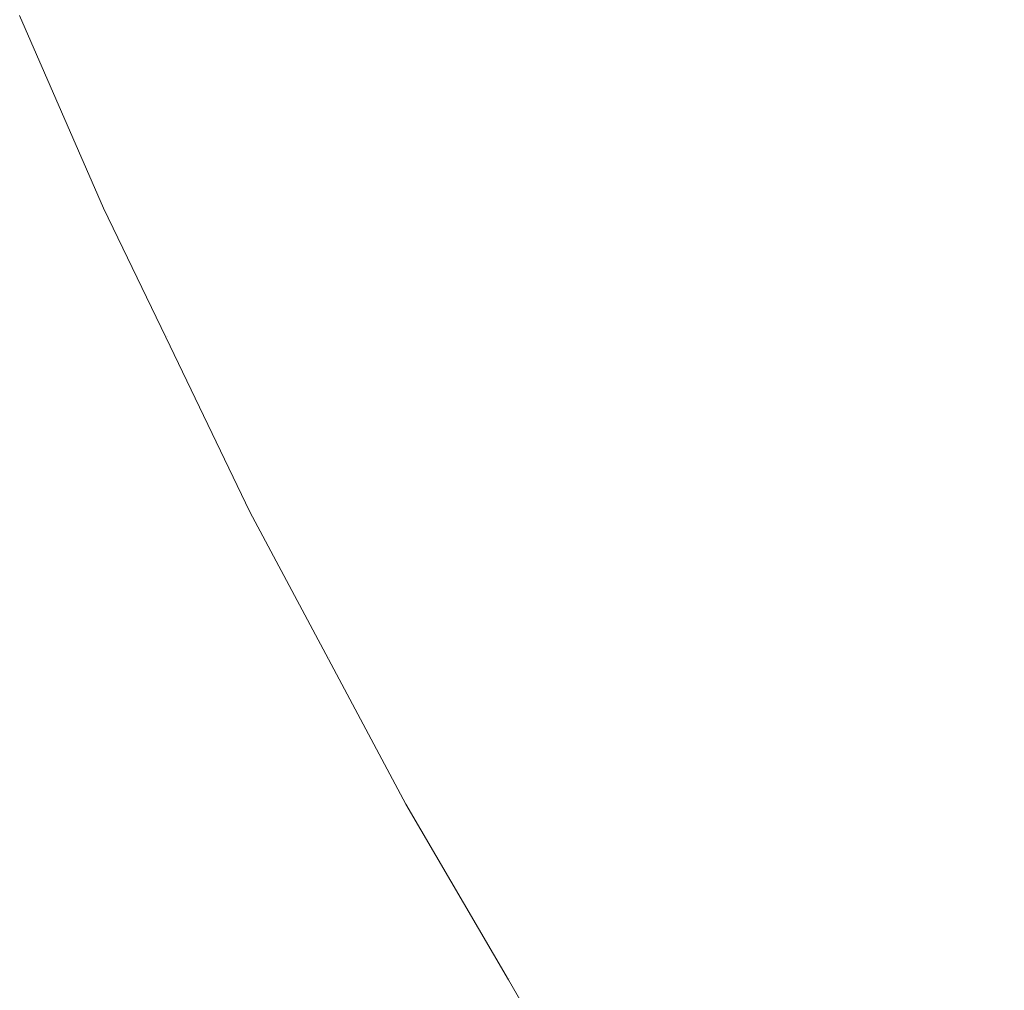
# Model space of a CAD drawing. Header units: centimetres. Extents: x -21.6 to 22.7, y 4.2 to 6.
# Tile 3 of 256: x -21.5773 to -21.5649, y 4.2421 to 4.2543. Entities that reach past the tile are written whole.
import ezdxf

# ---------------------------------------------------------------- set-up
doc = ezdxf.new("R2010")
doc.units = ezdxf.units.CM
doc.header["$LTSCALE"] = 2.54
doc.layers.add('Lucido design-1', color=7, linetype='Continuous')

# ---------------------------------------------------------------- blocks, each defined once
blk = doc.blocks.new('Gruppo-3-1')
at = {"color": 7, "linetype": 'Continuous', "lineweight": 9}
for points, invisible_edges in [([(-21.568872, 4.25487, -2276.280418), (-21.569731, 4.256714, -2276.280418), (-21.570613, 4.256136, -2276.283155), (-21.569742, 4.254267, -2276.283155)], 15), ([(-21.569742, 4.254267, -2276.961185), (-21.570613, 4.256136, -2276.961185), (-21.569731, 4.256714, -2276.963922), (-21.568872, 4.25487, -2276.963922)], 15), ([(-21.574424, 4.256147, -2276.29459), (-21.573565, 4.254199, -2276.29459), (-21.572917, 4.254624, -2276.291665), (-21.573768, 4.256554, -2276.291665)], 15), ([(-21.573768, 4.256554, -2276.952675), (-21.572917, 4.254624, -2276.952675), (-21.573565, 4.254199, -2276.94975), (-21.574424, 4.256147, -2276.94975)], 15), ([(-21.567949, 4.255509, -2276.277736), (-21.567055, 4.253691, -2276.277736), (-21.566096, 4.254392, -2276.275111), (-21.566977, 4.256183, -2276.275111)], 15), ([(-21.566977, 4.256183, -2276.969229), (-21.566096, 4.254392, -2276.969229), (-21.567055, 4.253691, -2276.966604), (-21.567949, 4.255509, -2276.966604)], 15), ([(-21.575016, 4.25578, -2276.297555), (-21.57415, 4.253815, -2276.297555), (-21.573565, 4.254199, -2276.29459), (-21.574424, 4.256147, -2276.29459)], 15), ([(-21.574424, 4.256147, -2276.94975), (-21.573565, 4.254199, -2276.94975), (-21.57415, 4.253815, -2276.946785), (-21.575016, 4.25578, -2276.946785)], 15), ([(-21.569742, 4.254267, -2276.283155), (-21.570613, 4.256136, -2276.283155), (-21.571439, 4.255594, -2276.285944), (-21.570558, 4.253702, -2276.285944)], 15), ([(-21.570558, 4.253702, -2276.958396), (-21.571439, 4.255594, -2276.958396), (-21.570613, 4.256136, -2276.961185), (-21.569742, 4.254267, -2276.961185)], 15), ([(-21.563142, 4.254166, -2276.270043), (-21.564039, 4.255896, -2276.270043), (-21.56509, 4.255128, -2276.272546), (-21.564177, 4.253368, -2276.272546)], 15), ([(-21.564177, 4.253368, -2276.971794), (-21.56509, 4.255128, -2276.971794), (-21.564039, 4.255896, -2276.974297), (-21.563142, 4.254166, -2276.974297)], 15), ([(-21.575543, 4.255453, -2276.300554), (-21.57467, 4.253474, -2276.300554), (-21.57415, 4.253815, -2276.297555), (-21.575016, 4.25578, -2276.297555)], 15), ([(-21.575016, 4.25578, -2276.946785), (-21.57415, 4.253815, -2276.946785), (-21.57467, 4.253474, -2276.943786), (-21.575543, 4.255453, -2276.943786)], 15), ([(-21.570558, 4.253702, -2276.285944), (-21.571439, 4.255594, -2276.285944), (-21.572208, 4.255089, -2276.288781), (-21.571317, 4.253176, -2276.288781)], 15), ([(-21.571317, 4.253176, -2276.955559), (-21.572208, 4.255089, -2276.955559), (-21.571439, 4.255594, -2276.958396), (-21.570558, 4.253702, -2276.958396)], 15), ([(-21.576002, 4.255168, -2276.303583), (-21.575124, 4.253176, -2276.303583), (-21.57467, 4.253474, -2276.300554), (-21.575543, 4.255453, -2276.300554)], 15), ([(-21.575543, 4.255453, -2276.943786), (-21.57467, 4.253474, -2276.943786), (-21.575124, 4.253176, -2276.940757), (-21.576002, 4.255168, -2276.940757)], 15), ([(-21.568872, 4.25487, -2276.280418), (-21.567965, 4.253026, -2276.280418), (-21.567055, 4.253691, -2276.277736), (-21.567949, 4.255509, -2276.277736)], 15), ([(-21.567949, 4.255509, -2276.966604), (-21.567055, 4.253691, -2276.966604), (-21.567965, 4.253026, -2276.963922), (-21.568872, 4.25487, -2276.963922)], 15), ([(-21.576393, 4.254925, -2276.30664), (-21.57551, 4.252923, -2276.30664), (-21.575124, 4.253176, -2276.303583), (-21.576002, 4.255168, -2276.303583)], 15), ([(-21.576002, 4.255168, -2276.940757), (-21.575124, 4.253176, -2276.940757), (-21.57551, 4.252923, -2276.9377), (-21.576393, 4.254925, -2276.9377)], 15), ([(-21.571317, 4.253176, -2276.288781), (-21.572208, 4.255089, -2276.288781), (-21.572917, 4.254624, -2276.291665), (-21.572017, 4.252691, -2276.291665)], 15), ([(-21.572017, 4.252691, -2276.952675), (-21.572917, 4.254624, -2276.952675), (-21.572208, 4.255089, -2276.955559), (-21.571317, 4.253176, -2276.955559)], 15), ([(-21.564177, 4.253368, -2276.272546), (-21.56509, 4.255128, -2276.272546), (-21.566096, 4.254392, -2276.275111), (-21.565168, 4.252604, -2276.275111)], 15), ([(-21.565168, 4.252604, -2276.969229), (-21.566096, 4.254392, -2276.969229), (-21.56509, 4.255128, -2276.971794), (-21.564177, 4.253368, -2276.971794)], 15), ([(-21.576714, 4.254726, -2276.309719), (-21.575828, 4.252714, -2276.309719), (-21.57551, 4.252923, -2276.30664), (-21.576393, 4.254925, -2276.30664)], 15), ([(-21.576393, 4.254925, -2276.9377), (-21.57551, 4.252923, -2276.9377), (-21.575828, 4.252714, -2276.934621), (-21.576714, 4.254726, -2276.934621)], 15), ([(-21.569742, 4.254267, -2276.283155), (-21.568823, 4.252399, -2276.283155), (-21.567965, 4.253026, -2276.280418), (-21.568872, 4.25487, -2276.280418)], 15), ([(-21.568872, 4.25487, -2276.963922), (-21.567965, 4.253026, -2276.963922), (-21.568823, 4.252399, -2276.961185), (-21.569742, 4.254267, -2276.961185)], 15), ([(-21.576965, 4.25457, -2276.312816), (-21.576076, 4.252552, -2276.312816), (-21.575828, 4.252714, -2276.309719), (-21.576714, 4.254726, -2276.309719)], 15), ([(-21.576714, 4.254726, -2276.934621), (-21.575828, 4.252714, -2276.934621), (-21.576076, 4.252552, -2276.931524), (-21.576965, 4.25457, -2276.931524)], 15), ([(-21.577145, 4.254458, -2276.315926), (-21.576253, 4.252435, -2276.315926), (-21.576076, 4.252552, -2276.312816), (-21.576965, 4.25457, -2276.312816)], 15), ([(-21.576965, 4.25457, -2276.931524), (-21.576076, 4.252552, -2276.931524), (-21.576253, 4.252435, -2276.928414), (-21.577145, 4.254458, -2276.928414)], 15), ([(-21.572017, 4.252691, -2276.291665), (-21.572917, 4.254624, -2276.291665), (-21.573565, 4.254199, -2276.29459), (-21.572657, 4.252248, -2276.29459)], 15), ([(-21.572657, 4.252248, -2276.94975), (-21.573565, 4.254199, -2276.94975), (-21.572917, 4.254624, -2276.952675), (-21.572017, 4.252691, -2276.952675)], 15), ([(-21.577253, 4.254391, -2276.319046), (-21.57636, 4.252365, -2276.319046), (-21.576253, 4.252435, -2276.315926), (-21.577145, 4.254458, -2276.315926)], 15), ([(-21.577145, 4.254458, -2276.928414), (-21.576253, 4.252435, -2276.928414), (-21.57636, 4.252365, -2276.925294), (-21.577253, 4.254391, -2276.925294)], 15), ([(-21.577271, 4.254377, -2276.32217), (-21.576217, 4.251949, -2276.32217), (-21.57636, 4.252365, -2276.319046), (-21.577253, 4.254391, -2276.319046)], 14), ([(-21.577253, 4.254391, -2276.925294), (-21.57636, 4.252365, -2276.925294), (-21.576217, 4.251949, -2276.92217), (-21.577271, 4.254377, -2276.92217)], 11), ([(-21.577271, 4.254377, -2276.92217), (-21.576217, 4.251949, -2276.92217), (-21.576217, 4.251949, -2276.32217), (-21.577271, 4.254377, -2276.32217)], 10), ([(-21.565168, 4.252604, -2276.275111), (-21.566096, 4.254392, -2276.275111), (-21.567055, 4.253691, -2276.277736), (-21.566113, 4.251875, -2276.277736)], 15), ([(-21.566113, 4.251875, -2276.966604), (-21.567055, 4.253691, -2276.966604), (-21.566096, 4.254392, -2276.969229), (-21.565168, 4.252604, -2276.969229)], 15), ([(-21.572657, 4.252248, -2276.29459), (-21.573565, 4.254199, -2276.29459), (-21.57415, 4.253815, -2276.297555), (-21.573234, 4.251848, -2276.297555)], 15), ([(-21.573234, 4.251848, -2276.946785), (-21.57415, 4.253815, -2276.946785), (-21.573565, 4.254199, -2276.94975), (-21.572657, 4.252248, -2276.94975)], 15), ([(-21.570558, 4.253702, -2276.285944), (-21.569628, 4.25181, -2276.285944), (-21.568823, 4.252399, -2276.283155), (-21.569742, 4.254267, -2276.283155)], 15), ([(-21.569742, 4.254267, -2276.961185), (-21.568823, 4.252399, -2276.961185), (-21.569628, 4.25181, -2276.958396), (-21.570558, 4.253702, -2276.958396)], 15), ([(-21.573234, 4.251848, -2276.297555), (-21.57415, 4.253815, -2276.297555), (-21.57467, 4.253474, -2276.300554), (-21.573747, 4.251492, -2276.300554)], 15), ([(-21.573747, 4.251492, -2276.943786), (-21.57467, 4.253474, -2276.943786), (-21.57415, 4.253815, -2276.946785), (-21.573234, 4.251848, -2276.946785)], 15), ([(-21.571317, 4.253176, -2276.288781), (-21.570376, 4.251263, -2276.288781), (-21.569628, 4.25181, -2276.285944), (-21.570558, 4.253702, -2276.285944)], 15), ([(-21.570558, 4.253702, -2276.958396), (-21.569628, 4.25181, -2276.958396), (-21.570376, 4.251263, -2276.955559), (-21.571317, 4.253176, -2276.955559)], 15), ([(-21.566113, 4.251875, -2276.277736), (-21.567055, 4.253691, -2276.277736), (-21.567965, 4.253026, -2276.280418), (-21.56701, 4.251184, -2276.280418)], 15), ([(-21.56701, 4.251184, -2276.963922), (-21.567965, 4.253026, -2276.963922), (-21.567055, 4.253691, -2276.966604), (-21.566113, 4.251875, -2276.966604)], 15), ([(-21.573747, 4.251492, -2276.300554), (-21.57467, 4.253474, -2276.300554), (-21.575124, 4.253176, -2276.303583), (-21.574195, 4.251182, -2276.303583)], 15), ([(-21.574195, 4.251182, -2276.940757), (-21.575124, 4.253176, -2276.940757), (-21.57467, 4.253474, -2276.943786), (-21.573747, 4.251492, -2276.943786)], 15), ([(-21.565168, 4.252604, -2276.275111), (-21.564192, 4.250819, -2276.275111), (-21.563216, 4.251612, -2276.272546), (-21.564177, 4.253368, -2276.272546)], 15), ([(-21.564177, 4.253368, -2276.971794), (-21.563216, 4.251612, -2276.971794), (-21.564192, 4.250819, -2276.969229), (-21.565168, 4.252604, -2276.969229)], 15), ([(-21.574195, 4.251182, -2276.303583), (-21.575124, 4.253176, -2276.303583), (-21.57551, 4.252923, -2276.30664), (-21.574576, 4.250918, -2276.30664)], 15), ([(-21.574576, 4.250918, -2276.9377), (-21.57551, 4.252923, -2276.9377), (-21.575124, 4.253176, -2276.940757), (-21.574195, 4.251182, -2276.940757)], 15), ([(-21.572017, 4.252691, -2276.291665), (-21.571067, 4.250758, -2276.291665), (-21.570376, 4.251263, -2276.288781), (-21.571317, 4.253176, -2276.288781)], 15), ([(-21.571317, 4.253176, -2276.955559), (-21.570376, 4.251263, -2276.955559), (-21.571067, 4.250758, -2276.952675), (-21.572017, 4.252691, -2276.952675)], 15), ([(-21.56701, 4.251184, -2276.280418), (-21.567965, 4.253026, -2276.280418), (-21.568823, 4.252399, -2276.283155), (-21.567855, 4.250532, -2276.283155)], 15), ([(-21.567855, 4.250532, -2276.961185), (-21.568823, 4.252399, -2276.961185), (-21.567965, 4.253026, -2276.963922), (-21.56701, 4.251184, -2276.963922)], 15), ([(-21.574576, 4.250918, -2276.30664), (-21.57551, 4.252923, -2276.30664), (-21.575828, 4.252714, -2276.309719), (-21.57489, 4.250701, -2276.309719)], 15), ([(-21.57489, 4.250701, -2276.934621), (-21.575828, 4.252714, -2276.934621), (-21.57551, 4.252923, -2276.9377), (-21.574576, 4.250918, -2276.9377)], 15), ([(-21.57489, 4.250701, -2276.309719), (-21.575828, 4.252714, -2276.309719), (-21.576076, 4.252552, -2276.312816), (-21.575135, 4.250531, -2276.312816)], 15), ([(-21.575135, 4.250531, -2276.931524), (-21.576076, 4.252552, -2276.931524), (-21.575828, 4.252714, -2276.934621), (-21.57489, 4.250701, -2276.934621)], 15), ([(-21.572657, 4.252248, -2276.29459), (-21.571698, 4.250297, -2276.29459), (-21.571067, 4.250758, -2276.291665), (-21.572017, 4.252691, -2276.291665)], 15), ([(-21.572017, 4.252691, -2276.952675), (-21.571067, 4.250758, -2276.952675), (-21.571698, 4.250297, -2276.94975), (-21.572657, 4.252248, -2276.94975)], 15), ([(-21.566113, 4.251875, -2276.277736), (-21.565122, 4.250063, -2276.277736), (-21.564192, 4.250819, -2276.275111), (-21.565168, 4.252604, -2276.275111)], 15), ([(-21.565168, 4.252604, -2276.969229), (-21.564192, 4.250819, -2276.969229), (-21.565122, 4.250063, -2276.966604), (-21.566113, 4.251875, -2276.966604)], 15), ([(-21.575135, 4.250531, -2276.312816), (-21.576076, 4.252552, -2276.312816), (-21.576253, 4.252435, -2276.315926), (-21.57531, 4.25041, -2276.315926)], 15), ([(-21.57531, 4.25041, -2276.928414), (-21.576253, 4.252435, -2276.928414), (-21.576076, 4.252552, -2276.931524), (-21.575135, 4.250531, -2276.931524)], 15), ([(-21.57531, 4.25041, -2276.315926), (-21.576253, 4.252435, -2276.315926), (-21.57636, 4.252365, -2276.319046), (-21.575415, 4.250337, -2276.319046)], 15), ([(-21.575415, 4.250337, -2276.925294), (-21.57636, 4.252365, -2276.925294), (-21.576253, 4.252435, -2276.928414), (-21.57531, 4.25041, -2276.928414)], 15), ([(-21.575415, 4.250337, -2276.319046), (-21.57636, 4.252365, -2276.319046), (-21.576217, 4.251949, -2276.32217)], 11), ([(-21.576217, 4.251949, -2276.92217), (-21.57636, 4.252365, -2276.925294), (-21.575415, 4.250337, -2276.925294)], 11), ([(-21.567855, 4.250532, -2276.283155), (-21.568823, 4.252399, -2276.283155), (-21.569628, 4.25181, -2276.285944), (-21.568648, 4.249921, -2276.285944)], 15), ([(-21.568648, 4.249921, -2276.958396), (-21.569628, 4.25181, -2276.958396), (-21.568823, 4.252399, -2276.961185), (-21.567855, 4.250532, -2276.961185)], 15), ([(-21.573234, 4.251848, -2276.297555), (-21.572267, 4.249881, -2276.297555), (-21.571698, 4.250297, -2276.29459), (-21.572657, 4.252248, -2276.29459)], 15), ([(-21.572657, 4.252248, -2276.94975), (-21.571698, 4.250297, -2276.94975), (-21.572267, 4.249881, -2276.946785), (-21.573234, 4.251848, -2276.946785)], 15), ([(-21.576217, 4.251949, -2276.32217), (-21.575432, 4.250322, -2276.32217), (-21.575415, 4.250337, -2276.319046)], 10), ([(-21.575432, 4.250322, -2276.32217), (-21.576217, 4.251949, -2276.32217), (-21.576217, 4.251949, -2276.92217), (-21.575432, 4.250322, -2276.92217)], 10), ([(-21.575415, 4.250337, -2276.925294), (-21.575432, 4.250322, -2276.92217), (-21.576217, 4.251949, -2276.92217)], 9), ([(-21.573747, 4.251492, -2276.300554), (-21.572773, 4.249511, -2276.300554), (-21.572267, 4.249881, -2276.297555), (-21.573234, 4.251848, -2276.297555)], 15), ([(-21.573234, 4.251848, -2276.946785), (-21.572267, 4.249881, -2276.946785), (-21.572773, 4.249511, -2276.943786), (-21.573747, 4.251492, -2276.943786)], 15), ([(-21.56701, 4.251184, -2276.280418), (-21.566004, 4.249346, -2276.280418), (-21.565122, 4.250063, -2276.277736), (-21.566113, 4.251875, -2276.277736)], 15), ([(-21.566113, 4.251875, -2276.966604), (-21.565122, 4.250063, -2276.966604), (-21.566004, 4.249346, -2276.963922), (-21.56701, 4.251184, -2276.963922)], 15), ([(-21.568648, 4.249921, -2276.285944), (-21.569628, 4.25181, -2276.285944), (-21.570376, 4.251263, -2276.288781), (-21.569385, 4.249352, -2276.288781)], 15), ([(-21.569385, 4.249352, -2276.955559), (-21.570376, 4.251263, -2276.955559), (-21.569628, 4.25181, -2276.958396), (-21.568648, 4.249921, -2276.958396)], 15), ([(-21.574195, 4.251182, -2276.303583), (-21.573215, 4.249188, -2276.303583), (-21.572773, 4.249511, -2276.300554), (-21.573747, 4.251492, -2276.300554)], 15), ([(-21.573747, 4.251492, -2276.943786), (-21.572773, 4.249511, -2276.943786), (-21.573215, 4.249188, -2276.940757), (-21.574195, 4.251182, -2276.940757)], 15), ([(-21.569385, 4.249352, -2276.288781), (-21.570376, 4.251263, -2276.288781), (-21.571067, 4.250758, -2276.291665), (-21.570065, 4.248828, -2276.291665)], 15), ([(-21.570065, 4.248828, -2276.952675), (-21.571067, 4.250758, -2276.952675), (-21.570376, 4.251263, -2276.955559), (-21.569385, 4.249352, -2276.955559)], 15), ([(-21.574576, 4.250918, -2276.30664), (-21.573591, 4.248913, -2276.30664), (-21.573215, 4.249188, -2276.303583), (-21.574195, 4.251182, -2276.303583)], 15), ([(-21.574195, 4.251182, -2276.940757), (-21.573215, 4.249188, -2276.940757), (-21.573591, 4.248913, -2276.9377), (-21.574576, 4.250918, -2276.9377)], 15), ([(-21.567855, 4.250532, -2276.283155), (-21.566837, 4.24867, -2276.283155), (-21.566004, 4.249346, -2276.280418), (-21.56701, 4.251184, -2276.280418)], 15), ([(-21.56701, 4.251184, -2276.963922), (-21.566004, 4.249346, -2276.963922), (-21.566837, 4.24867, -2276.961185), (-21.567855, 4.250532, -2276.961185)], 15), ([(-21.57489, 4.250701, -2276.309719), (-21.5739, 4.248687, -2276.309719), (-21.573591, 4.248913, -2276.30664), (-21.574576, 4.250918, -2276.30664)], 15), ([(-21.574576, 4.250918, -2276.9377), (-21.573591, 4.248913, -2276.9377), (-21.5739, 4.248687, -2276.934621), (-21.57489, 4.250701, -2276.934621)], 15), ([(-21.570065, 4.248828, -2276.291665), (-21.571067, 4.250758, -2276.291665), (-21.571698, 4.250297, -2276.29459), (-21.570687, 4.248349, -2276.29459)], 15), ([(-21.570687, 4.248349, -2276.94975), (-21.571698, 4.250297, -2276.94975), (-21.571067, 4.250758, -2276.952675), (-21.570065, 4.248828, -2276.952675)], 15), ([(-21.563167, 4.249041, -2276.275111), (-21.564192, 4.250819, -2276.275111), (-21.565122, 4.250063, -2276.277736), (-21.564081, 4.248257, -2276.277736)], 15), ([(-21.564081, 4.248257, -2276.966604), (-21.565122, 4.250063, -2276.966604), (-21.564192, 4.250819, -2276.969229), (-21.563167, 4.249041, -2276.969229)], 15), ([(-21.575135, 4.250531, -2276.312816), (-21.574141, 4.248511, -2276.312816), (-21.5739, 4.248687, -2276.309719), (-21.57489, 4.250701, -2276.309719)], 15), ([(-21.57489, 4.250701, -2276.934621), (-21.5739, 4.248687, -2276.934621), (-21.574141, 4.248511, -2276.931524), (-21.575135, 4.250531, -2276.931524)], 15), ([(-21.57531, 4.25041, -2276.315926), (-21.574314, 4.248385, -2276.315926), (-21.574141, 4.248511, -2276.312816), (-21.575135, 4.250531, -2276.312816)], 15), ([(-21.575135, 4.250531, -2276.931524), (-21.574141, 4.248511, -2276.931524), (-21.574314, 4.248385, -2276.928414), (-21.57531, 4.25041, -2276.928414)], 15), ([(-21.568648, 4.249921, -2276.285944), (-21.567617, 4.248036, -2276.285944), (-21.566837, 4.24867, -2276.283155), (-21.567855, 4.250532, -2276.283155)], 15), ([(-21.567855, 4.250532, -2276.961185), (-21.566837, 4.24867, -2276.961185), (-21.567617, 4.248036, -2276.958396), (-21.568648, 4.249921, -2276.958396)], 15), ([(-21.575415, 4.250337, -2276.319046), (-21.574418, 4.248309, -2276.319046), (-21.574314, 4.248385, -2276.315926), (-21.57531, 4.25041, -2276.315926)], 15), ([(-21.57531, 4.25041, -2276.928414), (-21.574314, 4.248385, -2276.928414), (-21.574418, 4.248309, -2276.925294), (-21.575415, 4.250337, -2276.925294)], 15), ([(-21.575432, 4.250322, -2276.32217), (-21.57437, 4.24812, -2276.32217), (-21.574418, 4.248309, -2276.319046), (-21.575415, 4.250337, -2276.319046)], 14), ([(-21.575415, 4.250337, -2276.925294), (-21.574418, 4.248309, -2276.925294), (-21.57437, 4.24812, -2276.92217), (-21.575432, 4.250322, -2276.92217)], 11), ([(-21.575432, 4.250322, -2276.92217), (-21.57437, 4.24812, -2276.92217), (-21.57437, 4.24812, -2276.32217), (-21.575432, 4.250322, -2276.32217)], 10), ([(-21.570687, 4.248349, -2276.29459), (-21.571698, 4.250297, -2276.29459), (-21.572267, 4.249881, -2276.297555), (-21.571248, 4.247916, -2276.297555)], 15), ([(-21.571248, 4.247916, -2276.946785), (-21.572267, 4.249881, -2276.946785), (-21.571698, 4.250297, -2276.94975), (-21.570687, 4.248349, -2276.94975)], 15), ([(-21.564081, 4.248257, -2276.277736), (-21.565122, 4.250063, -2276.277736), (-21.566004, 4.249346, -2276.280418), (-21.564949, 4.247515, -2276.280418)], 15), ([(-21.564949, 4.247515, -2276.963922), (-21.566004, 4.249346, -2276.963922), (-21.565122, 4.250063, -2276.966604), (-21.564081, 4.248257, -2276.966604)], 15), ([(-21.571248, 4.247916, -2276.297555), (-21.572267, 4.249881, -2276.297555), (-21.572773, 4.249511, -2276.300554), (-21.571746, 4.247532, -2276.300554)], 15), ([(-21.571746, 4.247532, -2276.943786), (-21.572773, 4.249511, -2276.943786), (-21.572267, 4.249881, -2276.946785), (-21.571248, 4.247916, -2276.946785)], 15), ([(-21.569385, 4.249352, -2276.288781), (-21.568342, 4.247446, -2276.288781), (-21.567617, 4.248036, -2276.285944), (-21.568648, 4.249921, -2276.285944)], 15), ([(-21.568648, 4.249921, -2276.958396), (-21.567617, 4.248036, -2276.958396), (-21.568342, 4.247446, -2276.955559), (-21.569385, 4.249352, -2276.955559)], 15), ([(-21.571746, 4.247532, -2276.300554), (-21.572773, 4.249511, -2276.300554), (-21.573215, 4.249188, -2276.303583), (-21.572182, 4.247196, -2276.303583)], 15), ([(-21.572182, 4.247196, -2276.940757), (-21.573215, 4.249188, -2276.940757), (-21.572773, 4.249511, -2276.943786), (-21.571746, 4.247532, -2276.943786)], 15), ([(-21.570065, 4.248828, -2276.291665), (-21.569012, 4.246902, -2276.291665), (-21.568342, 4.247446, -2276.288781), (-21.569385, 4.249352, -2276.288781)], 15), ([(-21.569385, 4.249352, -2276.955559), (-21.568342, 4.247446, -2276.955559), (-21.569012, 4.246902, -2276.952675), (-21.570065, 4.248828, -2276.952675)], 15), ([(-21.564949, 4.247515, -2276.280418), (-21.566004, 4.249346, -2276.280418), (-21.566837, 4.24867, -2276.283155), (-21.565767, 4.246814, -2276.283155)], 15), ([(-21.565767, 4.246814, -2276.961185), (-21.566837, 4.24867, -2276.961185), (-21.566004, 4.249346, -2276.963922), (-21.564949, 4.247515, -2276.963922)], 15), ([(-21.572182, 4.247196, -2276.303583), (-21.573215, 4.249188, -2276.303583), (-21.573591, 4.248913, -2276.30664), (-21.572552, 4.246911, -2276.30664)], 15), ([(-21.573591, 4.248913, -2276.9377), (-21.573215, 4.249188, -2276.940757), (-21.572182, 4.247196, -2276.940757), (-21.572552, 4.246911, -2276.9377)], 15), ([(-21.572552, 4.246911, -2276.30664), (-21.573591, 4.248913, -2276.30664), (-21.5739, 4.248687, -2276.309719), (-21.572856, 4.246676, -2276.309719)], 15), ([(-21.572552, 4.246911, -2276.9377), (-21.572856, 4.246676, -2276.934621), (-21.5739, 4.248687, -2276.934621), (-21.573591, 4.248913, -2276.9377)], 15), ([(-21.570687, 4.248349, -2276.29459), (-21.569624, 4.246404, -2276.29459), (-21.569012, 4.246902, -2276.291665), (-21.570065, 4.248828, -2276.291665)], 15), ([(-21.570065, 4.248828, -2276.952675), (-21.569012, 4.246902, -2276.952675), (-21.569624, 4.246404, -2276.94975), (-21.570687, 4.248349, -2276.94975)], 15), ([(-21.572856, 4.246676, -2276.309719), (-21.5739, 4.248687, -2276.309719), (-21.574141, 4.248511, -2276.312816), (-21.573094, 4.246493, -2276.312816)], 15), ([(-21.574141, 4.248511, -2276.931524), (-21.5739, 4.248687, -2276.934621), (-21.572856, 4.246676, -2276.934621), (-21.573094, 4.246493, -2276.931524)], 15), ([(-21.565767, 4.246814, -2276.283155), (-21.566837, 4.24867, -2276.283155), (-21.567617, 4.248036, -2276.285944), (-21.566534, 4.246157, -2276.285944)], 15), ([(-21.566534, 4.246157, -2276.958396), (-21.567617, 4.248036, -2276.958396), (-21.566837, 4.24867, -2276.961185), (-21.565767, 4.246814, -2276.961185)], 15), ([(-21.573094, 4.246493, -2276.312816), (-21.574141, 4.248511, -2276.312816), (-21.574314, 4.248385, -2276.315926), (-21.573264, 4.246361, -2276.315926)], 15), ([(-21.573094, 4.246493, -2276.931524), (-21.573264, 4.246361, -2276.928414), (-21.574314, 4.248385, -2276.928414), (-21.574141, 4.248511, -2276.931524)], 15), ([(-21.573264, 4.246361, -2276.315926), (-21.574314, 4.248385, -2276.315926), (-21.574418, 4.248309, -2276.319046), (-21.573367, 4.246282, -2276.319046)], 15), ([(-21.574418, 4.248309, -2276.925294), (-21.574314, 4.248385, -2276.928414), (-21.573264, 4.246361, -2276.928414), (-21.573367, 4.246282, -2276.925294)], 15), ([(-21.573367, 4.246282, -2276.319046), (-21.574418, 4.248309, -2276.319046), (-21.57437, 4.24812, -2276.32217)], 11), ([(-21.57437, 4.24812, -2276.92217), (-21.574418, 4.248309, -2276.925294), (-21.573367, 4.246282, -2276.925294)], 11), ([(-21.571248, 4.247916, -2276.297555), (-21.570175, 4.245956, -2276.297555), (-21.569624, 4.246404, -2276.29459), (-21.570687, 4.248349, -2276.29459)], 15), ([(-21.570687, 4.248349, -2276.94975), (-21.569624, 4.246404, -2276.94975), (-21.570175, 4.245956, -2276.946785), (-21.571248, 4.247916, -2276.946785)], 15), ([(-21.564949, 4.247515, -2276.280418), (-21.563842, 4.245692, -2276.280418), (-21.56299, 4.246461, -2276.277736), (-21.564081, 4.248257, -2276.277736)], 15), ([(-21.564081, 4.248257, -2276.966604), (-21.56299, 4.246461, -2276.966604), (-21.563842, 4.245692, -2276.963922), (-21.564949, 4.247515, -2276.963922)], 15), ([(-21.57437, 4.24812, -2276.32217), (-21.573383, 4.246266, -2276.32217), (-21.573367, 4.246282, -2276.319046)], 10), ([(-21.573383, 4.246266, -2276.32217), (-21.57437, 4.24812, -2276.32217), (-21.57437, 4.24812, -2276.92217), (-21.573383, 4.246266, -2276.92217)], 10), ([(-21.573367, 4.246282, -2276.925294), (-21.573383, 4.246266, -2276.92217), (-21.57437, 4.24812, -2276.92217)], 9), ([(-21.566534, 4.246157, -2276.285944), (-21.567617, 4.248036, -2276.285944), (-21.568342, 4.247446, -2276.288781), (-21.567247, 4.245546, -2276.288781)], 15), ([(-21.568342, 4.247446, -2276.955559), (-21.567617, 4.248036, -2276.958396), (-21.566534, 4.246157, -2276.958396), (-21.567247, 4.245546, -2276.955559)], 15), ([(-21.571746, 4.247532, -2276.300554), (-21.570666, 4.245557, -2276.300554), (-21.570175, 4.245956, -2276.297555), (-21.571248, 4.247916, -2276.297555)], 15), ([(-21.571248, 4.247916, -2276.946785), (-21.570175, 4.245956, -2276.946785), (-21.570666, 4.245557, -2276.943786), (-21.571746, 4.247532, -2276.943786)], 15), ([(-21.572182, 4.247196, -2276.303583), (-21.571095, 4.245209, -2276.303583), (-21.570666, 4.245557, -2276.300554), (-21.571746, 4.247532, -2276.300554)], 15), ([(-21.571746, 4.247532, -2276.943786), (-21.570666, 4.245557, -2276.943786), (-21.571095, 4.245209, -2276.940757), (-21.572182, 4.247196, -2276.940757)], 15), ([(-21.565767, 4.246814, -2276.283155), (-21.564645, 4.244967, -2276.283155), (-21.563842, 4.245692, -2276.280418), (-21.564949, 4.247515, -2276.280418)], 15), ([(-21.564949, 4.247515, -2276.963922), (-21.563842, 4.245692, -2276.963922), (-21.564645, 4.244967, -2276.961185), (-21.565767, 4.246814, -2276.961185)], 15), ([(-21.567247, 4.245546, -2276.288781), (-21.568342, 4.247446, -2276.288781), (-21.569012, 4.246902, -2276.291665), (-21.567905, 4.244982, -2276.291665)], 15), ([(-21.567247, 4.245546, -2276.955559), (-21.567905, 4.244982, -2276.952675), (-21.569012, 4.246902, -2276.952675), (-21.568342, 4.247446, -2276.955559)], 15), ([(-21.572552, 4.246911, -2276.30664), (-21.571459, 4.244913, -2276.30664), (-21.571095, 4.245209, -2276.303583), (-21.572182, 4.247196, -2276.303583)], 15), ([(-21.572552, 4.246911, -2276.9377), (-21.572182, 4.247196, -2276.940757), (-21.571095, 4.245209, -2276.940757), (-21.571459, 4.244913, -2276.9377)], 15), ([(-21.572856, 4.246676, -2276.309719), (-21.571759, 4.244669, -2276.309719), (-21.571459, 4.244913, -2276.30664), (-21.572552, 4.246911, -2276.30664)], 15), ([(-21.571459, 4.244913, -2276.9377), (-21.571759, 4.244669, -2276.934621), (-21.572856, 4.246676, -2276.934621), (-21.572552, 4.246911, -2276.9377)], 15), ([(-21.567905, 4.244982, -2276.291665), (-21.569012, 4.246902, -2276.291665), (-21.569624, 4.246404, -2276.29459), (-21.568507, 4.244467, -2276.29459)], 15), ([(-21.569624, 4.246404, -2276.94975), (-21.569012, 4.246902, -2276.952675), (-21.567905, 4.244982, -2276.952675), (-21.568507, 4.244467, -2276.94975)], 15), ([(-21.566534, 4.246157, -2276.285944), (-21.565398, 4.244287, -2276.285944), (-21.564645, 4.244967, -2276.283155), (-21.565767, 4.246814, -2276.283155)], 15), ([(-21.565767, 4.246814, -2276.961185), (-21.564645, 4.244967, -2276.961185), (-21.565398, 4.244287, -2276.958396), (-21.566534, 4.246157, -2276.958396)], 15), ([(-21.573094, 4.246493, -2276.312816), (-21.571993, 4.244479, -2276.312816), (-21.571759, 4.244669, -2276.309719), (-21.572856, 4.246676, -2276.309719)], 15), ([(-21.573094, 4.246493, -2276.931524), (-21.572856, 4.246676, -2276.934621), (-21.571759, 4.244669, -2276.934621), (-21.571993, 4.244479, -2276.931524)], 15), ([(-21.573264, 4.246361, -2276.315926), (-21.57216, 4.244343, -2276.315926), (-21.571993, 4.244479, -2276.312816), (-21.573094, 4.246493, -2276.312816)], 15), ([(-21.571993, 4.244479, -2276.931524), (-21.57216, 4.244343, -2276.928414), (-21.573264, 4.246361, -2276.928414), (-21.573094, 4.246493, -2276.931524)], 15), ([(-21.568507, 4.244467, -2276.29459), (-21.569624, 4.246404, -2276.29459), (-21.570175, 4.245956, -2276.297555), (-21.569049, 4.244002, -2276.297555)], 15), ([(-21.568507, 4.244467, -2276.94975), (-21.569049, 4.244002, -2276.946785), (-21.570175, 4.245956, -2276.946785), (-21.569624, 4.246404, -2276.94975)], 15), ([(-21.573367, 4.246282, -2276.319046), (-21.573383, 4.246266, -2276.32217), (-21.572409, 4.244438, -2276.32217)], 9), ([(-21.572409, 4.244438, -2276.92217), (-21.573383, 4.246266, -2276.92217), (-21.573367, 4.246282, -2276.925294)], 10), ([(-21.573383, 4.246266, -2276.92217), (-21.572409, 4.244438, -2276.92217), (-21.572409, 4.244438, -2276.32217), (-21.573383, 4.246266, -2276.32217)], 10), ([(-21.573367, 4.246282, -2276.319046), (-21.572261, 4.244261, -2276.319046), (-21.57216, 4.244343, -2276.315926), (-21.573264, 4.246361, -2276.315926)], 15), ([(-21.573367, 4.246282, -2276.925294), (-21.573264, 4.246361, -2276.928414), (-21.57216, 4.244343, -2276.928414), (-21.572261, 4.244261, -2276.925294)], 15), ([(-21.572409, 4.244438, -2276.32217), (-21.572261, 4.244261, -2276.319046), (-21.573367, 4.246282, -2276.319046)], 11), ([(-21.573367, 4.246282, -2276.925294), (-21.572261, 4.244261, -2276.925294), (-21.572409, 4.244438, -2276.92217)], 11), ([(-21.567247, 4.245546, -2276.288781), (-21.566099, 4.243655, -2276.288781), (-21.565398, 4.244287, -2276.285944), (-21.566534, 4.246157, -2276.285944)], 15), ([(-21.567247, 4.245546, -2276.955559), (-21.566534, 4.246157, -2276.958396), (-21.565398, 4.244287, -2276.958396), (-21.566099, 4.243655, -2276.955559)], 15), ([(-21.569049, 4.244002, -2276.297555), (-21.570175, 4.245956, -2276.297555), (-21.570666, 4.245557, -2276.300554), (-21.569532, 4.243589, -2276.300554)], 15), ([(-21.570666, 4.245557, -2276.943786), (-21.570175, 4.245956, -2276.946785), (-21.569049, 4.244002, -2276.946785), (-21.569532, 4.243589, -2276.943786)], 15), ([(-21.569532, 4.243589, -2276.300554), (-21.570666, 4.245557, -2276.300554), (-21.571095, 4.245209, -2276.303583), (-21.569953, 4.243228, -2276.303583)], 15), ([(-21.569532, 4.243589, -2276.943786), (-21.569953, 4.243228, -2276.940757), (-21.571095, 4.245209, -2276.940757), (-21.570666, 4.245557, -2276.943786)], 15), ([(-21.567905, 4.244982, -2276.291665), (-21.566745, 4.243072, -2276.291665), (-21.566099, 4.243655, -2276.288781), (-21.567247, 4.245546, -2276.288781)], 15), ([(-21.566099, 4.243655, -2276.955559), (-21.566745, 4.243072, -2276.952675), (-21.567905, 4.244982, -2276.952675), (-21.567247, 4.245546, -2276.955559)], 15), ([(-21.569953, 4.243228, -2276.303583), (-21.571095, 4.245209, -2276.303583), (-21.571459, 4.244913, -2276.30664), (-21.570311, 4.242921, -2276.30664)], 15), ([(-21.571459, 4.244913, -2276.9377), (-21.571095, 4.245209, -2276.940757), (-21.569953, 4.243228, -2276.940757), (-21.570311, 4.242921, -2276.9377)], 15), ([(-21.570311, 4.242921, -2276.30664), (-21.571459, 4.244913, -2276.30664), (-21.571759, 4.244669, -2276.309719), (-21.570606, 4.242669, -2276.309719)], 15), ([(-21.570311, 4.242921, -2276.9377), (-21.570606, 4.242669, -2276.934621), (-21.571759, 4.244669, -2276.934621), (-21.571459, 4.244913, -2276.9377)], 15), ([(-21.568507, 4.244467, -2276.29459), (-21.567336, 4.242539, -2276.29459), (-21.566745, 4.243072, -2276.291665), (-21.567905, 4.244982, -2276.291665)], 15), ([(-21.568507, 4.244467, -2276.94975), (-21.567905, 4.244982, -2276.952675), (-21.566745, 4.243072, -2276.952675), (-21.567336, 4.242539, -2276.94975)], 15), ([(-21.564645, 4.244967, -2276.283155), (-21.565398, 4.244287, -2276.285944), (-21.564209, 4.24243, -2276.285944), (-21.563471, 4.243132, -2276.283155)], 15), ([(-21.564209, 4.24243, -2276.958396), (-21.565398, 4.244287, -2276.958396), (-21.564645, 4.244967, -2276.961185), (-21.563471, 4.243132, -2276.961185)], 15), ([(-21.570606, 4.242669, -2276.309719), (-21.571759, 4.244669, -2276.309719), (-21.571993, 4.244479, -2276.312816), (-21.570836, 4.242472, -2276.312816)], 15), ([(-21.571993, 4.244479, -2276.931524), (-21.571759, 4.244669, -2276.934621), (-21.570606, 4.242669, -2276.934621), (-21.570836, 4.242472, -2276.931524)], 15), ([(-21.5711, 4.242246, -2276.319046), (-21.572261, 4.244261, -2276.319046), (-21.572409, 4.244438, -2276.32217), (-21.571116, 4.242227, -2276.32217)], 11), ([(-21.571116, 4.242227, -2276.32217), (-21.572409, 4.244438, -2276.32217), (-21.572409, 4.244438, -2276.92217), (-21.571116, 4.242227, -2276.92217)], 10), ([(-21.5711, 4.242246, -2276.925294), (-21.571116, 4.242227, -2276.92217), (-21.572409, 4.244438, -2276.92217), (-21.572261, 4.244261, -2276.925294)], 13), ([(-21.570836, 4.242472, -2276.312816), (-21.571993, 4.244479, -2276.312816), (-21.57216, 4.244343, -2276.315926), (-21.571001, 4.242331, -2276.315926)], 15), ([(-21.570836, 4.242472, -2276.931524), (-21.571001, 4.242331, -2276.928414), (-21.57216, 4.244343, -2276.928414), (-21.571993, 4.244479, -2276.931524)], 15), ([(-21.569049, 4.244002, -2276.297555), (-21.567869, 4.242058, -2276.297555), (-21.567336, 4.242539, -2276.29459), (-21.568507, 4.244467, -2276.29459)], 15), ([(-21.567336, 4.242539, -2276.94975), (-21.567869, 4.242058, -2276.946785), (-21.569049, 4.244002, -2276.946785), (-21.568507, 4.244467, -2276.94975)], 15), ([(-21.571001, 4.242331, -2276.315926), (-21.57216, 4.244343, -2276.315926), (-21.572261, 4.244261, -2276.319046), (-21.5711, 4.242246, -2276.319046)], 15), ([(-21.572261, 4.244261, -2276.925294), (-21.57216, 4.244343, -2276.928414), (-21.571001, 4.242331, -2276.928414), (-21.5711, 4.242246, -2276.925294)], 15), ([(-21.564897, 4.241776, -2276.288781), (-21.564209, 4.24243, -2276.285944), (-21.565398, 4.244287, -2276.285944), (-21.566099, 4.243655, -2276.288781)], 15), ([(-21.564897, 4.241776, -2276.955559), (-21.566099, 4.243655, -2276.955559), (-21.565398, 4.244287, -2276.958396), (-21.564209, 4.24243, -2276.958396)], 15), ([(-21.569532, 4.243589, -2276.300554), (-21.568342, 4.241631, -2276.300554), (-21.567869, 4.242058, -2276.297555), (-21.569049, 4.244002, -2276.297555)], 15), ([(-21.569532, 4.243589, -2276.943786), (-21.569049, 4.244002, -2276.946785), (-21.567869, 4.242058, -2276.946785), (-21.568342, 4.241631, -2276.943786)], 15), ([(-21.566099, 4.243655, -2276.288781), (-21.566745, 4.243072, -2276.291665), (-21.565531, 4.241174, -2276.291665), (-21.564897, 4.241776, -2276.288781)], 15), ([(-21.565531, 4.241174, -2276.952675), (-21.566745, 4.243072, -2276.952675), (-21.566099, 4.243655, -2276.955559), (-21.564897, 4.241776, -2276.955559)], 15), ([(-21.569953, 4.243228, -2276.303583), (-21.568756, 4.241258, -2276.303583), (-21.568342, 4.241631, -2276.300554), (-21.569532, 4.243589, -2276.300554)], 15), ([(-21.568342, 4.241631, -2276.943786), (-21.568756, 4.241258, -2276.940757), (-21.569953, 4.243228, -2276.940757), (-21.569532, 4.243589, -2276.943786)], 15), ([(-21.570311, 4.242921, -2276.30664), (-21.569108, 4.24094, -2276.30664), (-21.568756, 4.241258, -2276.303583), (-21.569953, 4.243228, -2276.303583)], 15), ([(-21.570311, 4.242921, -2276.9377), (-21.569953, 4.243228, -2276.940757), (-21.568756, 4.241258, -2276.940757), (-21.569108, 4.24094, -2276.9377)], 15), ([(-21.56611, 4.240623, -2276.29459), (-21.565531, 4.241174, -2276.291665), (-21.566745, 4.243072, -2276.291665), (-21.567336, 4.242539, -2276.29459)], 15), ([(-21.56611, 4.240623, -2276.94975), (-21.567336, 4.242539, -2276.94975), (-21.566745, 4.243072, -2276.952675), (-21.565531, 4.241174, -2276.952675)], 15), ([(-21.570606, 4.242669, -2276.309719), (-21.569397, 4.240679, -2276.309719), (-21.569108, 4.24094, -2276.30664), (-21.570311, 4.242921, -2276.30664)], 15), ([(-21.569108, 4.24094, -2276.9377), (-21.569397, 4.240679, -2276.934621), (-21.570606, 4.242669, -2276.934621), (-21.570311, 4.242921, -2276.9377)], 15), ([(-21.570836, 4.242472, -2276.312816), (-21.569623, 4.240475, -2276.312816), (-21.569397, 4.240679, -2276.309719), (-21.570606, 4.242669, -2276.309719)], 15), ([(-21.570836, 4.242472, -2276.931524), (-21.570606, 4.242669, -2276.934621), (-21.569397, 4.240679, -2276.934621), (-21.569623, 4.240475, -2276.931524)], 15), ([(-21.567336, 4.242539, -2276.29459), (-21.567869, 4.242058, -2276.297555), (-21.566632, 4.240126, -2276.297555), (-21.56611, 4.240623, -2276.29459)], 15), ([(-21.566632, 4.240126, -2276.946785), (-21.567869, 4.242058, -2276.946785), (-21.567336, 4.242539, -2276.94975), (-21.56611, 4.240623, -2276.94975)], 15), ([(-21.571001, 4.242331, -2276.315926), (-21.569785, 4.240329, -2276.315926), (-21.569623, 4.240475, -2276.312816), (-21.570836, 4.242472, -2276.312816)], 15), ([(-21.569623, 4.240475, -2276.931524), (-21.569785, 4.240329, -2276.928414), (-21.571001, 4.242331, -2276.928414), (-21.570836, 4.242472, -2276.931524)], 15), ([(-21.56364, 4.239912, -2276.288781), (-21.562967, 4.240586, -2276.285944), (-21.564209, 4.24243, -2276.285944), (-21.564897, 4.241776, -2276.288781)], 15), ([(-21.564209, 4.24243, -2276.958396), (-21.562967, 4.240586, -2276.958396), (-21.56364, 4.239912, -2276.955559), (-21.564897, 4.241776, -2276.955559)], 15), ([(-21.5711, 4.242246, -2276.319046), (-21.569882, 4.240241, -2276.319046), (-21.569785, 4.240329, -2276.315926), (-21.571001, 4.242331, -2276.315926)], 15), ([(-21.5711, 4.242246, -2276.925294), (-21.571001, 4.242331, -2276.928414), (-21.569785, 4.240329, -2276.928414), (-21.569882, 4.240241, -2276.925294)], 15), ([(-21.5711, 4.242246, -2276.319046), (-21.571116, 4.242227, -2276.32217), (-21.570345, 4.240908, -2276.32217)], 9), ([(-21.570345, 4.240908, -2276.92217), (-21.571116, 4.242227, -2276.92217), (-21.5711, 4.242246, -2276.925294)], 10), ([(-21.571116, 4.242227, -2276.92217), (-21.570345, 4.240908, -2276.92217), (-21.570345, 4.240908, -2276.32217), (-21.571116, 4.242227, -2276.32217)], 10), ([(-21.570345, 4.240908, -2276.32217), (-21.569882, 4.240241, -2276.319046), (-21.5711, 4.242246, -2276.319046)], 11), ([(-21.5711, 4.242246, -2276.925294), (-21.569882, 4.240241, -2276.925294), (-21.570345, 4.240908, -2276.92217)], 11)]:
    blk.add_3dface(points, dxfattribs=dict(at, invisible_edges=invisible_edges))
blk = doc.blocks.new('Gruppo-4-1')
at = {"color": 7}
blk.add_blockref('Gruppo-3-1', (0, 0), dxfattribs=at)

msp = doc.modelspace()

# ---------------------------------------------------------------- block references
at = {"layer": 'Lucido design-1', "color": 7}
msp.add_blockref('Gruppo-4-1', (0, 0), dxfattribs=at)

doc.saveas('drawing.dxf')
